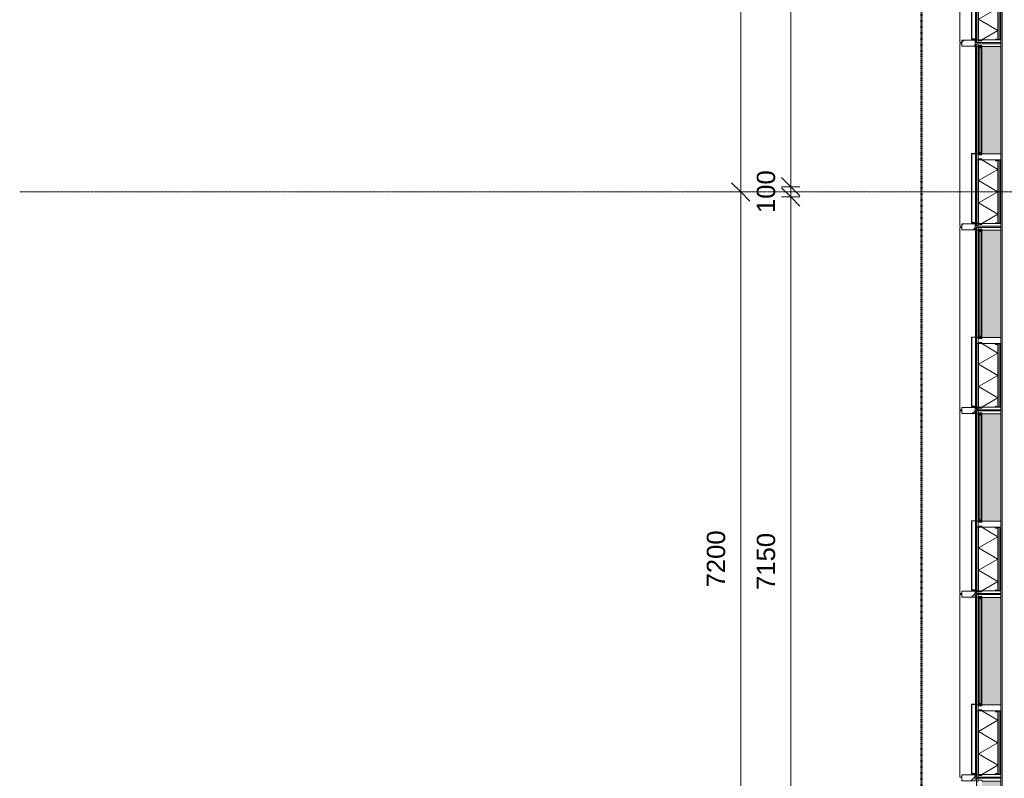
# Model space of a CAD drawing. Header units: millimetres. Extents: x -281 to 121694, y -16481 to 65128.
# Tile 39 of 256: x -281 to 9375, y 23452 to 30888. Entities that reach past the tile are written whole.
import ezdxf

# ---------------------------------------------------------------- set-up
doc = ezdxf.new("R2010")
doc.units = ezdxf.units.MM
doc.linetypes.add('Grid Line', pattern=[12, 6, -2, 2, -2])
doc.linetypes.add('NLRS_Dash-0_6mm_Space-0_6mm_cpz', pattern=[1.2, 0.6, -0.6])
for name, color, linetype, lineweight in [('A--L$01A__Algemeen', 7, 'Continuous', 5), ('A--L$07A__Stramien', 1, 'Continuous', 5), ('A--L21__Buitenwanden', 3, 'Continuous', 5), ('A--L3__Afbouw', 2, 'Continuous', 5), ('A--L82__LosseGebruikersInvent', 1, 'Continuous', 5), ('A--M$01A__Algemeen', 1, 'Continuous', 5), ('A--M$01A__Algemeen-100', 1, 'Continuous', 5)]:
    doc.layers.add(name, color=color, linetype=linetype, lineweight=lineweight)
doc.styles.add('Arial_2', font='arial.ttf', dxfattribs={"height": 180})
doc.dimstyles.new('1_8mm', dxfattribs={"dimscale": 304.8, "dimtxt": 183.646692, "dimasz": 0.590551, "dimexe": 0.295276, "dimexo": 0.0625, "dimgap": 0.328084, "dimtad": 1, "dimdec": 0, "dimzin": 0, "dimdsep": 46, "dimtxsty": 'Arial_2', "dimblk1": 'OBLIQUE', "dimblk2": 'OBLIQUE', "dimsah": 1, "dimcen": 0.09, "dimdle": 0.295276, "dimazin": 0, "dimtfac": 1, "dimtdec": 4, "dimtix": 1, "dimtmove": 0, "dimatfit": 3, "dimfxl": 0.295276, "dimfxlon": 1, "dimtvp": 1, "dimtolj": 1, "dimtzin": 0, "dimarcsym": 2})
pattern_1 = [(315, (-22557.5, 9103), (449.013, 449.013), []), (315, (-22557.5, 8944.25), (898.026, 0), []), (315, (-22557.5, 9261.75), (898.026, 0), [])]
pattern_2 = [(315, (-24357.5, 9103), (449.013, 449.013), []), (315, (-24357.5, 8944.25), (898.026, 0), []), (315, (-24357.5, 9261.75), (898.026, 0), [])]
pattern_3 = [(315, (-26157.5, 9103), (449.013, 449.013), []), (315, (-26157.5, 8944.25), (898.026, 0), []), (315, (-26157.5, 9261.75), (898.026, 0), [])]
pattern_4 = [(315, (-27957.5, 9103), (449.013, 449.013), []), (315, (-27957.5, 8944.25), (898.026, 0), []), (315, (-27957.5, 9261.75), (898.026, 0), [])]
pattern_5 = [(315, (-29757.5, 9103), (449.013, 449.013), []), (315, (-29757.5, 8944.25), (898.026, 0), []), (315, (-29757.5, 9261.75), (898.026, 0), [])]
pattern_6 = [(315, (-31557.5, 9103), (449.013, 449.013), []), (315, (-31557.5, 8944.25), (898.026, 0), []), (315, (-31557.5, 9261.75), (898.026, 0), [])]

# ---------------------------------------------------------------- blocks, each defined once
blk = doc.blocks.new('NLRS_21_GM_LB_element gevel_gen_cpz - NLRS_21_13_08_elementgevel element_gen_cpz-V173-L_80_ 14')
at = {"layer": 'A--L$01A__Algemeen'}
h = blk.add_hatch(dxfattribs=at)
h.set_pattern_fill('FP_156', color=256, style=0, pattern_type=2)
h.set_pattern_definition(pattern_1)
h.paths.add_polyline_path([(-895, -17), (-867.5, -17), (-867.5, 0), (-895, 0)])
h.paths.add_polyline_path([(-245, 0), (-245, -17), (-185, -17), (-185, 0), (-190, 0)])
h.paths.add_polyline_path([(867.5, 0), (867.5, -17), (895, -17), (895, 0), (872.5, 0)])
for points in [[(-877.5, -52), (-867.5, -51.5), (-867.5, -20), (-245, -20), (-245, -52), (-235, -52), (-235, -17), (-877.5, -17), (-877.5, -20)], [(-185, -237), (867.5, -237), (867.5, -52), (-185, -52)]]:
    blk.add_hatch(color=256, dxfattribs=at).paths.add_polyline_path(points)
h = blk.add_hatch(color=256, dxfattribs=at)
h.paths.add_polyline_path([(-867.5, 0), (-867.5, -17), (-245, -17), (-245, 0), (-860, 0)])
h.paths.add_polyline_path([(-185, 0), (-185, -17), (867.5, -17), (867.5, 0), (-183, 0)])
h = blk.add_hatch(dxfattribs=at)
h.set_pattern_fill('FP_155', color=256, style=0, pattern_type=2)
h.set_pattern_definition([(315, (-22557.5, 9103), (42.4264, 42.4264), []), (45, (-22557.5, 9103), (-42.4264, 42.4264), [])])
h.paths.add_polyline_path([(-867.5, -185.7), (-866.8, -203.3), (-858.1, -188.2), (-866.8, -185.7)])
h = blk.add_hatch(dxfattribs=at)
h.set_pattern_fill('FP_156', color=256, style=0, pattern_type=2)
h.set_pattern_definition(pattern_1)
h.paths.add_polyline_path([(-867.5, -205.8), (-867.5, -232), (-865.5, -232), (-865.5, -205.8)])
h.paths.add_polyline_path([(-866.8, -203.3), (-865.1, -204.3), (-856.3, -189.2), (-858.1, -188.2)])
h.paths.add_polyline_path([(-862.5, -237), (-250, -237), (-250, -235), (-862.5, -235)])
h.paths.add_polyline_path([(-256.2, -189.2), (-247.4, -204.3), (-245.7, -203.3), (-254.4, -188.2)])
h.paths.add_polyline_path([(-247, -232), (-245, -232), (-245, -205.8), (-247, -205.8)])
for p, q in [((-867.5, 0), (-895, 0)), ((-895, 0), (-895, -17)), ((-867.5, -17), (-867.5, 0)), ((-867.5, 0), (-860, 0)), ((-857, 0), (-245, 0)), ((-185, 0), (-245, 0)), ((-245, 0), (-245, -17)), ((-185, -17), (-185, 0)), ((-185, 0), (-183, 0)), ((-180, 0), (867.5, 0)), ((895, 0), (867.5, 0)), ((867.5, 0), (867.5, -17)), ((895, -17), (895, 0)), ((-877.5, -17), (-895, -17)), ((-895, -17), (-895, -237)), ((-895, -17), (-867.5, -17)), ((-877.5, -52), (-877.5, -17)), ((-867.5, -52), (-877.5, -52)), ((-245, -17), (-867.5, -17)), ((-245, -20), (-867.5, -20)), ((-867.5, -20), (-867.5, -185.7)), ((-245, -20), (-867.5, -20)), ((-867.5, -20), (-867.5, -185.7)), ((-775.6, -210), (-867.5, -50.9)), ((-775.6, -210), (-665.9, -20)), ((-556.2, -210), (-665.9, -20)), ((-556.2, -210), (-446.6, -20)), ((-336.9, -210), (-446.6, -20)), ((-336.9, -210), (-245, -50.9)), ((-245, -17), (-190, -17)), ((-245, -185.7), (-245, -20)), ((-245, -185.7), (-245, -20)), ((-235, -52), (-245, -52)), ((-195, -17), (-235, -17)), ((-235, -17), (-235, -52)), ((-195, -52), (-195, -17)), ((-190, -52), (-195, -52)), ((-185, -237), (-185, -52)), ((867.5, -52), (867.5, -237)), ((872.5, -17), (895, -17)), ((877.5, -52), (872.5, -52)), ((895, -17), (877.5, -17)), ((877.5, -17), (877.5, -52)), ((895, -237), (895, -17)), ((-867.5, -185.7), (-867.5, -204.5)), ((-858.1, -188.2), (-866.8, -203.3)), ((-865.1, -204.3), (-856.3, -189.2)), ((-856.3, -189.2), (-858.1, -188.2)), ((-254.4, -188.2), (-256.2, -189.2)), ((-256.2, -189.2), (-247.4, -204.3)), ((-245.7, -203.3), (-254.4, -188.2)), ((-245, -204.5), (-245, -185.7)), ((-895, -237), (-867.5, -237)), ((-867.5, -204.5), (-867.5, -205.8)), ((-867.5, -204.5), (-867.5, -205.8)), ((-867.5, -205.8), (-867.5, -232)), ((-867.5, -232), (-867.5, -237)), ((-867.5, -237), (-862.5, -237)), ((-865.5, -232), (-865.5, -205.8)), ((-865.5, -210), (-247, -210)), ((-865.5, -210), (-247, -210)), ((-865.5, -222.5), (-247, -222.5)), ((-250, -235), (-862.5, -235)), ((-862.5, -237), (-250, -237)), ((-250, -237), (-245, -237)), ((-247, -205.8), (-247, -232)), ((-245, -205.8), (-245, -204.5)), ((-245, -205.8), (-245, -204.5)), ((-245, -232), (-245, -205.8)), ((-245, -237), (-245, -232)), ((-245, -237), (-185, -237)), ((867.5, -237), (-185, -237)), ((867.5, -237), (895, -237))]:
    blk.add_line(p, q, dxfattribs=at)
for centre, radius, start, end in [((-867.5, -204.5), 18.8, 60, 90), ((-245, -204.5), 18.8, 90, 120), ((-862.5, -205.8), 5, 150, 180), ((-862.5, -232), 5, 180, 270), ((-862.5, -205.8), 3, 150, 180), ((-862.5, -232), 3, 180, 270), ((-862.5, -232), 3, 180, 270), ((-250, -232), 3, 270, 360), ((-250, -232), 3, 270, 0), ((-250, -232), 5, 270, 0), ((-250, -205.8), 3, 0, 30), ((-250, -205.8), 5, 360, 30)]:
    blk.add_arc(centre, radius, start, end, dxfattribs=at)
blk = doc.blocks.new('NLRS_21_GM_LB_element gevel_gen_cpz - NLRS_21_13_08_elementgevel element_gen_cpz-V175-L_80_ 14')
at = {"layer": 'A--L$01A__Algemeen'}
h = blk.add_hatch(dxfattribs=at)
h.set_pattern_fill('FP_158', color=256, style=0, pattern_type=2)
h.set_pattern_definition(pattern_2)
h.paths.add_polyline_path([(-895, -17), (-867.5, -17), (-867.5, 0), (-895, 0)])
h.paths.add_polyline_path([(-245, -17), (-185, -17), (-185, 0), (-245, 0)])
h.paths.add_polyline_path([(867.5, 0), (867.5, -17), (895, -17), (895, 0), (872.5, 0)])
for points in [[(-877.5, -52), (-867.5, -51.5), (-867.5, -20), (-245, -20), (-245, -52), (-235, -52), (-235, -17), (-877.5, -17), (-877.5, -20)], [(-185, -237), (867.5, -237), (867.5, -52), (-185, -52)]]:
    blk.add_hatch(color=256, dxfattribs=at).paths.add_polyline_path(points)
h = blk.add_hatch(color=256, dxfattribs=at)
h.paths.add_polyline_path([(-867.5, -17), (-245, -17), (-245, 0), (-867.5, 0)])
h.paths.add_polyline_path([(-185, -17), (867.5, -17), (867.5, 0), (-185, 0)])
h = blk.add_hatch(dxfattribs=at)
h.set_pattern_fill('FP_158', color=256, style=0, pattern_type=2)
h.set_pattern_definition(pattern_2)
h.paths.add_polyline_path([(-867.5, -205.8), (-867.5, -232), (-865.5, -232), (-865.5, -205.8)])
h.paths.add_polyline_path([(-866.8, -203.3), (-865.1, -204.3), (-856.3, -189.2), (-858.1, -188.2), (-863.9, -198.2)])
h.paths.add_polyline_path([(-862.5, -235), (-862.5, -237), (-250, -237), (-250, -235), (-651.7, -235)])
h.paths.add_polyline_path([(-256.2, -189.2), (-247.4, -204.3), (-245.7, -203.3), (-254.4, -188.2)])
h.paths.add_polyline_path([(-247, -232), (-245, -232), (-245, -205.8), (-247, -205.8)])
for p, q in [((-867.5, 0), (-895, 0)), ((-895, 0), (-895, -17)), ((-867.5, -17), (-867.5, 0)), ((-867.5, 0), (-860, 0)), ((-857, 0), (-245, 0)), ((-185, 0), (-245, 0)), ((-245, 0), (-245, -17)), ((-185, -17), (-185, 0)), ((-185, 0), (-183, 0)), ((-180, 0), (867.5, 0)), ((895, 0), (867.5, 0)), ((867.5, 0), (867.5, -17)), ((895, -17), (895, 0)), ((-877.5, -17), (-895, -17)), ((-895, -17), (-895, -237)), ((-895, -17), (-867.5, -17)), ((-877.5, -52), (-877.5, -17)), ((-867.5, -52), (-877.5, -52)), ((-245, -17), (-867.5, -17)), ((-245, -20), (-867.5, -20)), ((-867.5, -20), (-867.5, -185.7)), ((-245, -20), (-867.5, -20)), ((-867.5, -20), (-867.5, -185.7)), ((-775.6, -210), (-867.5, -50.9)), ((-775.6, -210), (-665.9, -20)), ((-556.2, -210), (-665.9, -20)), ((-556.2, -210), (-446.6, -20)), ((-336.9, -210), (-446.6, -20)), ((-336.9, -210), (-245, -50.9)), ((-245, -17), (-190, -17)), ((-245, -185.7), (-245, -20)), ((-245, -185.7), (-245, -20)), ((-235, -52), (-245, -52)), ((-195, -17), (-235, -17)), ((-235, -17), (-235, -52)), ((-195, -52), (-195, -17)), ((-190, -52), (-195, -52)), ((-185, -237), (-185, -52)), ((867.5, -52), (867.5, -237)), ((872.5, -17), (895, -17)), ((877.5, -52), (872.5, -52)), ((895, -17), (877.5, -17)), ((877.5, -17), (877.5, -52)), ((895, -237), (895, -17)), ((-867.5, -185.7), (-867.5, -204.5)), ((-858.1, -188.2), (-866.8, -203.3)), ((-865.1, -204.3), (-856.3, -189.2)), ((-856.3, -189.2), (-858.1, -188.2)), ((-254.4, -188.2), (-256.2, -189.2)), ((-256.2, -189.2), (-247.4, -204.3)), ((-245.7, -203.3), (-254.4, -188.2)), ((-245, -204.5), (-245, -185.7)), ((-895, -237), (-867.5, -237)), ((-867.5, -204.5), (-867.5, -205.8)), ((-867.5, -204.5), (-867.5, -205.8)), ((-867.5, -205.8), (-867.5, -232)), ((-867.5, -232), (-867.5, -237)), ((-867.5, -237), (-862.5, -237)), ((-865.5, -232), (-865.5, -205.8)), ((-865.5, -210), (-247, -210)), ((-865.5, -210), (-247, -210)), ((-865.5, -222.5), (-247, -222.5)), ((-250, -235), (-862.5, -235)), ((-862.5, -237), (-250, -237)), ((-250, -237), (-245, -237)), ((-247, -205.8), (-247, -232)), ((-245, -205.8), (-245, -204.5)), ((-245, -205.8), (-245, -204.5)), ((-245, -232), (-245, -205.8)), ((-245, -237), (-245, -232)), ((-245, -237), (-185, -237)), ((867.5, -237), (-185, -237)), ((867.5, -237), (895, -237))]:
    blk.add_line(p, q, dxfattribs=at)
for centre, radius, start, end in [((-867.5, -204.5), 18.8, 60, 90), ((-245, -204.5), 18.8, 90, 120), ((-862.5, -205.8), 5, 150, 180), ((-862.5, -232), 5, 180, 270), ((-862.5, -205.8), 3, 150, 180), ((-862.5, -232), 3, 180, 270), ((-862.5, -232), 3, 180, 270), ((-250, -232), 3, 270, 360), ((-250, -232), 3, 270, 0), ((-250, -232), 5, 270, 0), ((-250, -205.8), 3, 0, 30), ((-250, -205.8), 5, 360, 30)]:
    blk.add_arc(centre, radius, start, end, dxfattribs=at)
blk = doc.blocks.new('NLRS_41_GM_LB_vin gevel_gen_cpz - 41_12_XX_vin gevel-V176-L_80_ 14')
at = {"layer": 'A--L$01A__Algemeen'}
h = blk.add_hatch(dxfattribs=at)
h.set_pattern_fill('FP_159', color=256, style=0, pattern_type=2)
h.set_pattern_definition([(315, (-23457.5, 9103), (449.013, 449.013), []), (315, (-23457.5, 8944.25), (898.026, 0), []), (315, (-23457.5, 9261.75), (898.026, 0), [])])
h.paths.add_polyline_path([(-30, 145), (-30, 15), (30, 15), (30, 145)])
for p, q in [((30, 145), (-30, 145)), ((-30, 145), (-30, 15)), ((30, 15), (30, 145)), ((-30, 15), (30, 15))]:
    blk.add_line(p, q, dxfattribs=at)
blk = doc.blocks.new('NLRS_41_GM_LB_zetwerk gevel_gen_cpz - NLRS_41_12_05_GM_zetwerk gevel_gen_cpz-61903992-L_80_ 14')
at = {"layer": 'A--L$01A__Algemeen'}
for p, q in [((375, 50), (-305, 50)), ((-305, 50), (-305, 0)), ((-305, 0), (-302, 0)), ((-302, 0), (-302, 47)), ((-302, 47), (372, 47)), ((372, 47), (372, 0)), ((372, 0), (375, 0)), ((375, 0), (375, 50))]:
    blk.add_line(p, q, dxfattribs=at)
blk = doc.blocks.new('NLRS_21_GM_LB_element gevel_gen_cpz - NLRS_21_13_08_elementgevel element_gen_cpz-V177-L_80_ 14')
at = {"layer": 'A--L$01A__Algemeen'}
h = blk.add_hatch(dxfattribs=at)
h.set_pattern_fill('FP_161', color=256, style=0, pattern_type=2)
h.set_pattern_definition(pattern_3)
h.paths.add_polyline_path([(-895, -17), (-867.5, -17), (-867.5, 0), (-895, 0)])
h.paths.add_polyline_path([(-245, 0), (-245, -17), (-185, -17), (-185, 0), (-190, 0)])
h.paths.add_polyline_path([(867.5, 0), (867.5, -17), (895, -17), (895, 0), (872.5, 0)])
for points in [[(-877.5, -52), (-867.5, -51.5), (-867.5, -20), (-245, -20), (-245, -52), (-235, -52), (-235, -17), (-877.5, -17), (-877.5, -20)], [(-185, -237), (867.5, -237), (867.5, -52), (-185, -52)]]:
    blk.add_hatch(color=256, dxfattribs=at).paths.add_polyline_path(points)
h = blk.add_hatch(color=256, dxfattribs=at)
h.paths.add_polyline_path([(-867.5, 0), (-867.5, -17), (-245, -17), (-245, 0), (-860, 0)])
h.paths.add_polyline_path([(-185, 0), (-185, -17), (867.5, -17), (867.5, 0), (-183, 0)])
h = blk.add_hatch(dxfattribs=at)
h.set_pattern_fill('FP_161', color=256, style=0, pattern_type=2)
h.set_pattern_definition(pattern_3)
h.paths.add_polyline_path([(-867.5, -232), (-865.5, -232), (-865.5, -205.8), (-867.5, -205.8)])
h.paths.add_polyline_path([(-866.8, -203.3), (-865.1, -204.3), (-856.3, -189.2), (-858.1, -188.2)])
h.paths.add_polyline_path([(-862.5, -237), (-250, -237), (-250, -235), (-862.5, -235)])
h.paths.add_polyline_path([(-256.2, -189.2), (-247.4, -204.3), (-245.7, -203.3), (-254.4, -188.2)])
h.paths.add_polyline_path([(-247, -205.8), (-247, -232), (-245, -232), (-245, -205.8)])
h = blk.add_hatch(dxfattribs=at)
h.set_pattern_fill('FP_160', color=256, style=0, pattern_type=2)
h.set_pattern_definition([(315, (-26157.5, 9103), (42.42641, 42.42641), []), (45, (-26157.5, 9103), (-42.42641, 42.42641), [])])
h.paths.add_polyline_path([(-254.4, -188.2), (-245, -204.3), (-245, -185.7), (-249.9, -186.3)])
for p, q in [((-867.5, 0), (-895, 0)), ((-895, 0), (-895, -17)), ((-867.5, -17), (-867.5, 0)), ((-867.5, 0), (-860, 0)), ((-857, 0), (-245, 0)), ((-185, 0), (-245, 0)), ((-245, 0), (-245, -17)), ((-185, -17), (-185, 0)), ((-185, 0), (-183, 0)), ((-180, 0), (867.5, 0)), ((895, 0), (867.5, 0)), ((867.5, 0), (867.5, -17)), ((895, -17), (895, 0)), ((-877.5, -17), (-895, -17)), ((-895, -17), (-895, -237)), ((-895, -17), (-867.5, -17)), ((-877.5, -52), (-877.5, -17)), ((-867.5, -52), (-877.5, -52)), ((-245, -17), (-867.5, -17)), ((-245, -20), (-867.5, -20)), ((-867.5, -20), (-867.5, -185.7)), ((-245, -20), (-867.5, -20)), ((-867.5, -20), (-867.5, -185.7)), ((-775.6, -210), (-867.5, -50.9)), ((-775.6, -210), (-665.9, -20)), ((-556.2, -210), (-665.9, -20)), ((-556.2, -210), (-446.6, -20)), ((-336.9, -210), (-446.6, -20)), ((-336.9, -210), (-245, -50.9)), ((-245, -17), (-190, -17)), ((-245, -185.7), (-245, -20)), ((-245, -185.7), (-245, -20)), ((-235, -52), (-245, -52)), ((-195, -17), (-235, -17)), ((-235, -17), (-235, -52)), ((-195, -52), (-195, -17)), ((-190, -52), (-195, -52)), ((-185, -237), (-185, -52)), ((867.5, -52), (867.5, -237)), ((872.5, -17), (895, -17)), ((877.5, -52), (872.5, -52)), ((895, -17), (877.5, -17)), ((877.5, -17), (877.5, -52)), ((895, -237), (895, -17)), ((-867.5, -185.7), (-867.5, -204.5)), ((-858.1, -188.2), (-866.8, -203.3)), ((-865.1, -204.3), (-856.3, -189.2)), ((-856.3, -189.2), (-858.1, -188.2)), ((-254.4, -188.2), (-256.2, -189.2)), ((-256.2, -189.2), (-247.4, -204.3)), ((-245.7, -203.3), (-254.4, -188.2)), ((-245, -204.5), (-245, -185.7)), ((-895, -237), (-867.5, -237)), ((-867.5, -204.5), (-867.5, -205.8)), ((-867.5, -204.5), (-867.5, -205.8)), ((-867.5, -205.8), (-867.5, -232)), ((-867.5, -232), (-867.5, -237)), ((-867.5, -237), (-862.5, -237)), ((-865.5, -232), (-865.5, -205.8)), ((-865.5, -210), (-247, -210)), ((-865.5, -210), (-247, -210)), ((-865.5, -222.5), (-247, -222.5)), ((-250, -235), (-862.5, -235)), ((-862.5, -237), (-250, -237)), ((-250, -237), (-245, -237)), ((-247, -205.8), (-247, -232)), ((-245, -205.8), (-245, -204.5)), ((-245, -205.8), (-245, -204.5)), ((-245, -232), (-245, -205.8)), ((-245, -237), (-245, -232)), ((-245, -237), (-185, -237)), ((867.5, -237), (-185, -237)), ((867.5, -237), (895, -237))]:
    blk.add_line(p, q, dxfattribs=at)
for centre, radius, start, end in [((-867.5, -204.5), 18.8, 60, 90), ((-245, -204.5), 18.8, 90, 120), ((-862.5, -205.8), 5, 150, 180), ((-862.5, -232), 5, 180, 270), ((-862.5, -205.8), 3, 150, 180), ((-862.5, -232), 3, 180, 270), ((-862.5, -232), 3, 180, 270), ((-250, -232), 3, 270, 360), ((-250, -232), 3, 270, 0), ((-250, -232), 5, 270, 0), ((-250, -205.8), 3, 0, 30), ((-250, -205.8), 5, 360, 30)]:
    blk.add_arc(centre, radius, start, end, dxfattribs=at)
blk = doc.blocks.new('NLRS_41_GM_LB_vin gevel_gen_cpz - 41_12_XX_vin gevel-V178-L_80_ 14')
at = {"layer": 'A--L$01A__Algemeen'}
h = blk.add_hatch(dxfattribs=at)
h.set_pattern_fill('FP_162', color=256, style=0, pattern_type=2)
h.set_pattern_definition([(315, (-25257.5, 9103), (449.013, 449.013), []), (315, (-25257.5, 8944.25), (898.026, 0), []), (315, (-25257.5, 9261.75), (898.026, 0), [])])
h.paths.add_polyline_path([(-30, 145), (-30, 15), (30, 15), (30, 145)])
for p, q in [((30, 145), (-30, 145)), ((-30, 145), (-30, 15)), ((30, 15), (30, 145)), ((-30, 15), (30, 15))]:
    blk.add_line(p, q, dxfattribs=at)
blk = doc.blocks.new('NLRS_21_GM_LB_element gevel_gen_cpz - NLRS_21_13_08_elementgevel element_gen_cpz-V179-L_80_ 14')
at = {"layer": 'A--L$01A__Algemeen'}
h = blk.add_hatch(dxfattribs=at)
h.set_pattern_fill('FP_164', color=256, style=0, pattern_type=2)
h.set_pattern_definition(pattern_4)
h.paths.add_polyline_path([(-895, -17), (-867.5, -17), (-867.5, 0), (-895, 0)])
h.paths.add_polyline_path([(-245, -17), (-185, -17), (-185, 0), (-245, 0)])
h.paths.add_polyline_path([(867.5, 0), (867.5, -17), (895, -17), (895, 0), (872.5, 0)])
for points in [[(-877.5, -52), (-867.5, -51.5), (-867.5, -20), (-245, -20), (-245, -52), (-235, -52), (-235, -17), (-877.5, -17), (-877.5, -20)], [(-185, -237), (867.5, -237), (867.5, -52), (-185, -52)]]:
    blk.add_hatch(color=256, dxfattribs=at).paths.add_polyline_path(points)
h = blk.add_hatch(color=256, dxfattribs=at)
h.paths.add_polyline_path([(-867.5, 0), (-867.5, -17), (-245, -17), (-245, 0), (-860, 0)])
h.paths.add_polyline_path([(-185, -17), (867.5, -17), (867.5, 0), (-185, 0)])
h = blk.add_hatch(dxfattribs=at)
h.set_pattern_fill('FP_164', color=256, style=0, pattern_type=2)
h.set_pattern_definition(pattern_4)
h.paths.add_polyline_path([(-867.5, -205.8), (-867.5, -232), (-865.5, -232), (-865.5, -205.8)])
h.paths.add_polyline_path([(-866.8, -203.3), (-865.1, -204.3), (-856.3, -189.2), (-858.1, -188.2)])
h.paths.add_polyline_path([(-862.5, -237), (-250, -237), (-250, -235), (-862.5, -235)])
h.paths.add_polyline_path([(-256.2, -189.2), (-247.4, -204.3), (-245.7, -203.3), (-254.4, -188.2)])
h.paths.add_polyline_path([(-247, -232), (-245, -232), (-245, -205.8), (-247, -205.8)])
h = blk.add_hatch(dxfattribs=at)
h.set_pattern_fill('FP_163', color=256, style=0, pattern_type=2)
h.set_pattern_definition([(315, (-27957.5, 9103), (42.42641, 42.42641), []), (45, (-27957.5, 9103), (-42.42641, 42.42641), [])])
h.paths.add_polyline_path([(-254.4, -188.2), (-245, -204.3), (-245, -185.7), (-249.9, -186.3)])
for p, q in [((-867.5, 0), (-895, 0)), ((-895, 0), (-895, -17)), ((-867.5, -17), (-867.5, 0)), ((-867.5, 0), (-860, 0)), ((-857, 0), (-245, 0)), ((-185, 0), (-245, 0)), ((-245, 0), (-245, -17)), ((-185, -17), (-185, 0)), ((-185, 0), (-183, 0)), ((-180, 0), (867.5, 0)), ((895, 0), (867.5, 0)), ((867.5, 0), (867.5, -17)), ((895, -17), (895, 0)), ((-877.5, -17), (-895, -17)), ((-895, -17), (-895, -237)), ((-895, -17), (-867.5, -17)), ((-877.5, -52), (-877.5, -17)), ((-867.5, -52), (-877.5, -52)), ((-245, -17), (-867.5, -17)), ((-245, -20), (-867.5, -20)), ((-867.5, -20), (-867.5, -185.7)), ((-245, -20), (-867.5, -20)), ((-867.5, -20), (-867.5, -185.7)), ((-775.6, -210), (-867.5, -50.9)), ((-775.6, -210), (-665.9, -20)), ((-556.2, -210), (-665.9, -20)), ((-556.2, -210), (-446.6, -20)), ((-336.9, -210), (-446.6, -20)), ((-336.9, -210), (-245, -50.9)), ((-245, -17), (-190, -17)), ((-245, -185.7), (-245, -20)), ((-245, -185.7), (-245, -20)), ((-235, -52), (-245, -52)), ((-195, -17), (-235, -17)), ((-235, -17), (-235, -52)), ((-195, -52), (-195, -17)), ((-190, -52), (-195, -52)), ((-185, -237), (-185, -52)), ((867.5, -52), (867.5, -237)), ((872.5, -17), (895, -17)), ((877.5, -52), (872.5, -52)), ((895, -17), (877.5, -17)), ((877.5, -17), (877.5, -52)), ((895, -237), (895, -17)), ((-867.5, -185.7), (-867.5, -204.5)), ((-858.1, -188.2), (-866.8, -203.3)), ((-865.1, -204.3), (-856.3, -189.2)), ((-856.3, -189.2), (-858.1, -188.2)), ((-254.4, -188.2), (-256.2, -189.2)), ((-256.2, -189.2), (-247.4, -204.3)), ((-245.7, -203.3), (-254.4, -188.2)), ((-245, -204.5), (-245, -185.7)), ((-895, -237), (-867.5, -237)), ((-867.5, -204.5), (-867.5, -205.8)), ((-867.5, -204.5), (-867.5, -205.8)), ((-867.5, -205.8), (-867.5, -232)), ((-867.5, -232), (-867.5, -237)), ((-867.5, -237), (-862.5, -237)), ((-865.5, -232), (-865.5, -205.8)), ((-865.5, -210), (-247, -210)), ((-865.5, -210), (-247, -210)), ((-865.5, -222.5), (-247, -222.5)), ((-250, -235), (-862.5, -235)), ((-862.5, -237), (-250, -237)), ((-250, -237), (-245, -237)), ((-247, -205.8), (-247, -232)), ((-245, -205.8), (-245, -204.5)), ((-245, -205.8), (-245, -204.5)), ((-245, -232), (-245, -205.8)), ((-245, -237), (-245, -232)), ((-245, -237), (-185, -237)), ((867.5, -237), (-185, -237)), ((867.5, -237), (895, -237))]:
    blk.add_line(p, q, dxfattribs=at)
for centre, radius, start, end in [((-867.5, -204.5), 18.8, 60, 90), ((-245, -204.5), 18.8, 90, 120), ((-862.5, -205.8), 5, 150, 180), ((-862.5, -232), 5, 180, 270), ((-862.5, -205.8), 3, 150, 180), ((-862.5, -232), 3, 180, 270), ((-862.5, -232), 3, 180, 270), ((-250, -232), 3, 270, 360), ((-250, -232), 3, 270, 0), ((-250, -232), 5, 270, 0), ((-250, -205.8), 3, 0, 30), ((-250, -205.8), 5, 360, 30)]:
    blk.add_arc(centre, radius, start, end, dxfattribs=at)
blk = doc.blocks.new('NLRS_41_GM_LB_vin gevel_gen_cpz - 41_12_XX_vin gevel-V180-L_80_ 14')
at = {"layer": 'A--L$01A__Algemeen'}
h = blk.add_hatch(dxfattribs=at)
h.set_pattern_fill('FP_165', color=256, style=0, pattern_type=2)
h.set_pattern_definition([(315, (-27057.5, 9103), (449.013, 449.013), []), (315, (-27057.5, 8944.25), (898.026, 0), []), (315, (-27057.5, 9261.75), (898.026, 0), [])])
h.paths.add_polyline_path([(-30, 145), (-30, 15), (30, 15), (30, 145)])
for p, q in [((30, 145), (-30, 145)), ((-30, 145), (-30, 15)), ((30, 15), (30, 145)), ((-30, 15), (30, 15))]:
    blk.add_line(p, q, dxfattribs=at)
blk = doc.blocks.new('NLRS_21_GM_LB_element gevel_gen_cpz - NLRS_21_13_08_elementgevel element_gen_cpz-V181-L_80_ 14')
at = {"layer": 'A--L$01A__Algemeen'}
h = blk.add_hatch(dxfattribs=at)
h.set_pattern_fill('FP_167', color=256, style=0, pattern_type=2)
h.set_pattern_definition(pattern_5)
h.paths.add_polyline_path([(-895, -17), (-867.5, -17), (-867.5, 0), (-895, 0)])
h.paths.add_polyline_path([(-245, 0), (-245, -17), (-185, -17), (-185, 0), (-190, 0)])
h.paths.add_polyline_path([(867.5, 0), (867.5, -17), (895, -17), (895, 0), (872.5, 0)])
for points in [[(-877.5, -52), (-867.5, -51.5), (-867.5, -20), (-245, -20), (-245, -52), (-235, -52), (-235, -17), (-877.5, -17), (-877.5, -20)], [(-185, -237), (867.5, -237), (867.5, -52), (-185, -52)]]:
    blk.add_hatch(color=256, dxfattribs=at).paths.add_polyline_path(points)
h = blk.add_hatch(color=256, dxfattribs=at)
h.paths.add_polyline_path([(-867.5, 0), (-867.5, -17), (-245, -17), (-245, 0), (-860, 0)])
h.paths.add_polyline_path([(-185, 0), (-185, -17), (867.5, -17), (867.5, 0), (-183, 0)])
h = blk.add_hatch(dxfattribs=at)
h.set_pattern_fill('FP_166', color=256, style=0, pattern_type=2)
h.set_pattern_definition([(315, (-29757.5, 9103), (42.42641, 42.42641), []), (45, (-29757.5, 9103), (-42.42641, 42.42641), [])])
h.paths.add_polyline_path([(-867.5, -185.7), (-866.8, -203.3), (-858.1, -188.2), (-866.8, -185.7)])
h = blk.add_hatch(dxfattribs=at)
h.set_pattern_fill('FP_167', color=256, style=0, pattern_type=2)
h.set_pattern_definition(pattern_5)
h.paths.add_polyline_path([(-867.5, -232), (-865.5, -232), (-865.5, -205.8), (-867.5, -205.8)])
h.paths.add_polyline_path([(-866.8, -203.3), (-865.1, -204.3), (-856.3, -189.2), (-858.1, -188.2)])
h.paths.add_polyline_path([(-862.5, -237), (-250, -237), (-250, -235), (-862.5, -235)])
h.paths.add_polyline_path([(-256.2, -189.2), (-247.4, -204.3), (-245.7, -203.3), (-254.4, -188.2)])
h.paths.add_polyline_path([(-247, -232), (-245, -232), (-245, -205.8), (-247, -205.8)])
for p, q in [((-867.5, 0), (-895, 0)), ((-895, 0), (-895, -17)), ((-867.5, -17), (-867.5, 0)), ((-867.5, 0), (-860, 0)), ((-857, 0), (-245, 0)), ((-185, 0), (-245, 0)), ((-245, 0), (-245, -17)), ((-185, -17), (-185, 0)), ((-185, 0), (-183, 0)), ((-180, 0), (867.5, 0)), ((895, 0), (867.5, 0)), ((867.5, 0), (867.5, -17)), ((895, -17), (895, 0)), ((-877.5, -17), (-895, -17)), ((-895, -17), (-895, -237)), ((-895, -17), (-867.5, -17)), ((-877.5, -52), (-877.5, -17)), ((-867.5, -52), (-877.5, -52)), ((-245, -17), (-867.5, -17)), ((-245, -20), (-867.5, -20)), ((-867.5, -20), (-867.5, -185.7)), ((-245, -20), (-867.5, -20)), ((-867.5, -20), (-867.5, -185.7)), ((-775.6, -210), (-867.5, -50.9)), ((-775.6, -210), (-665.9, -20)), ((-556.2, -210), (-665.9, -20)), ((-556.2, -210), (-446.6, -20)), ((-336.9, -210), (-446.6, -20)), ((-336.9, -210), (-245, -50.9)), ((-245, -17), (-190, -17)), ((-245, -185.7), (-245, -20)), ((-245, -185.7), (-245, -20)), ((-235, -52), (-245, -52)), ((-195, -17), (-235, -17)), ((-235, -17), (-235, -52)), ((-195, -52), (-195, -17)), ((-190, -52), (-195, -52)), ((-185, -237), (-185, -52)), ((867.5, -52), (867.5, -237)), ((872.5, -17), (895, -17)), ((877.5, -52), (872.5, -52)), ((895, -17), (877.5, -17)), ((877.5, -17), (877.5, -52)), ((895, -237), (895, -17)), ((-867.5, -185.7), (-867.5, -204.5)), ((-858.1, -188.2), (-866.8, -203.3)), ((-865.1, -204.3), (-856.3, -189.2)), ((-856.3, -189.2), (-858.1, -188.2)), ((-254.4, -188.2), (-256.2, -189.2)), ((-256.2, -189.2), (-247.4, -204.3)), ((-245.7, -203.3), (-254.4, -188.2)), ((-245, -204.5), (-245, -185.7)), ((-895, -237), (-867.5, -237)), ((-867.5, -204.5), (-867.5, -205.8)), ((-867.5, -204.5), (-867.5, -205.8)), ((-867.5, -205.8), (-867.5, -232)), ((-867.5, -232), (-867.5, -237)), ((-867.5, -237), (-862.5, -237)), ((-865.5, -232), (-865.5, -205.8)), ((-865.5, -210), (-247, -210)), ((-865.5, -210), (-247, -210)), ((-865.5, -222.5), (-247, -222.5)), ((-250, -235), (-862.5, -235)), ((-862.5, -237), (-250, -237)), ((-250, -237), (-245, -237)), ((-247, -205.8), (-247, -232)), ((-245, -205.8), (-245, -204.5)), ((-245, -205.8), (-245, -204.5)), ((-245, -232), (-245, -205.8)), ((-245, -237), (-245, -232)), ((-245, -237), (-185, -237)), ((867.5, -237), (-185, -237)), ((867.5, -237), (895, -237))]:
    blk.add_line(p, q, dxfattribs=at)
for centre, radius, start, end in [((-867.5, -204.5), 18.8, 60, 90), ((-245, -204.5), 18.8, 90, 120), ((-862.5, -205.8), 5, 150, 180), ((-862.5, -232), 5, 180, 270), ((-862.5, -205.8), 3, 150, 180), ((-862.5, -232), 3, 180, 270), ((-862.5, -232), 3, 180, 270), ((-250, -232), 3, 270, 360), ((-250, -232), 3, 270, 0), ((-250, -232), 5, 270, 0), ((-250, -205.8), 3, 0, 30), ((-250, -205.8), 5, 360, 30)]:
    blk.add_arc(centre, radius, start, end, dxfattribs=at)
blk = doc.blocks.new('NLRS_41_GM_LB_vin gevel_gen_cpz - 41_12_XX_vin gevel-V182-L_80_ 14')
at = {"layer": 'A--L$01A__Algemeen'}
h = blk.add_hatch(dxfattribs=at)
h.set_pattern_fill('FP_168', color=256, style=0, pattern_type=2)
h.set_pattern_definition([(315, (-28857.5, 9103), (449.013, 449.013), []), (315, (-28857.5, 8944.25), (898.026, 0), []), (315, (-28857.5, 9261.75), (898.026, 0), [])])
h.paths.add_polyline_path([(-30, 145), (-30, 15), (30, 15), (30, 145)])
for p, q in [((30, 145), (-30, 145)), ((-30, 145), (-30, 15)), ((30, 15), (30, 145)), ((-30, 15), (30, 15))]:
    blk.add_line(p, q, dxfattribs=at)
blk = doc.blocks.new('NLRS_21_GM_LB_element gevel_gen_cpz - NLRS_21_13_08_elementgevel element_gen_cpz-V183-L_80_ 14')
at = {"layer": 'A--L$01A__Algemeen'}
h = blk.add_hatch(dxfattribs=at)
h.set_pattern_fill('FP_170', color=256, style=0, pattern_type=2)
h.set_pattern_definition(pattern_6)
h.paths.add_polyline_path([(-895, -17), (-867.5, -17), (-867.5, 0), (-895, 0)])
h.paths.add_polyline_path([(-245, -17), (-185, -17), (-185, 0), (-245, 0)])
h.paths.add_polyline_path([(867.5, 0), (867.5, -17), (895, -17), (895, 0), (872.5, 0)])
for points in [[(-877.5, -52), (-867.5, -51.5), (-867.5, -20), (-245, -20), (-245, -52), (-235, -52), (-235, -17), (-877.5, -17), (-877.5, -20)], [(-185, -237), (867.5, -237), (867.5, -52), (-185, -52)]]:
    blk.add_hatch(color=256, dxfattribs=at).paths.add_polyline_path(points)
h = blk.add_hatch(color=256, dxfattribs=at)
h.paths.add_polyline_path([(-867.5, 0), (-867.5, -17), (-245, -17), (-245, 0), (-860, 0)])
h.paths.add_polyline_path([(-185, -17), (867.5, -17), (867.5, 0), (-185, 0)])
h = blk.add_hatch(dxfattribs=at)
h.set_pattern_fill('FP_169', color=256, style=0, pattern_type=2)
h.set_pattern_definition([(315, (-31557.5, 9103), (42.42641, 42.42641), []), (45, (-31557.5, 9103), (-42.42641, 42.42641), [])])
h.paths.add_polyline_path([(-867.5, -185.7), (-866.8, -203.3), (-858.1, -188.2), (-865.1, -186)])
h = blk.add_hatch(dxfattribs=at)
h.set_pattern_fill('FP_170', color=256, style=0, pattern_type=2)
h.set_pattern_definition(pattern_6)
h.paths.add_polyline_path([(-867.5, -205.8), (-867.5, -232), (-865.5, -232), (-865.5, -205.8)])
h.paths.add_polyline_path([(-866.8, -203.3), (-865.1, -204.3), (-856.3, -189.2), (-858.1, -188.2)])
h.paths.add_polyline_path([(-862.5, -237), (-250, -237), (-250, -235), (-862.5, -235)])
h.paths.add_polyline_path([(-256.2, -189.2), (-247.4, -204.3), (-245.7, -203.3), (-254.4, -188.2)])
h.paths.add_polyline_path([(-247, -232), (-245, -232), (-245, -205.8), (-247, -205.8)])
for p, q in [((-867.5, 0), (-895, 0)), ((-895, 0), (-895, -17)), ((-867.5, -17), (-867.5, 0)), ((-867.5, 0), (-860, 0)), ((-857, 0), (-245, 0)), ((-185, 0), (-245, 0)), ((-245, 0), (-245, -17)), ((-185, -17), (-185, 0)), ((-185, 0), (-183, 0)), ((-180, 0), (867.5, 0)), ((895, 0), (867.5, 0)), ((867.5, 0), (867.5, -17)), ((895, -17), (895, 0)), ((-877.5, -17), (-895, -17)), ((-895, -17), (-895, -237)), ((-895, -17), (-867.5, -17)), ((-877.5, -52), (-877.5, -17)), ((-867.5, -52), (-877.5, -52)), ((-245, -17), (-867.5, -17)), ((-245, -20), (-867.5, -20)), ((-867.5, -20), (-867.5, -185.7)), ((-245, -20), (-867.5, -20)), ((-867.5, -20), (-867.5, -185.7)), ((-775.6, -210), (-867.5, -50.9)), ((-775.6, -210), (-665.9, -20)), ((-556.2, -210), (-665.9, -20)), ((-556.2, -210), (-446.6, -20)), ((-336.9, -210), (-446.6, -20)), ((-336.9, -210), (-245, -50.9)), ((-245, -17), (-190, -17)), ((-245, -185.7), (-245, -20)), ((-245, -185.7), (-245, -20)), ((-235, -52), (-245, -52)), ((-195, -17), (-235, -17)), ((-235, -17), (-235, -52)), ((-195, -52), (-195, -17)), ((-190, -52), (-195, -52)), ((-185, -237), (-185, -52)), ((867.5, -52), (867.5, -237)), ((872.5, -17), (895, -17)), ((877.5, -52), (872.5, -52)), ((895, -17), (877.5, -17)), ((877.5, -17), (877.5, -52)), ((895, -237), (895, -17)), ((-867.5, -185.7), (-867.5, -204.5)), ((-858.1, -188.2), (-866.8, -203.3)), ((-865.1, -204.3), (-856.3, -189.2)), ((-856.3, -189.2), (-858.1, -188.2)), ((-254.4, -188.2), (-256.2, -189.2)), ((-256.2, -189.2), (-247.4, -204.3)), ((-245.7, -203.3), (-254.4, -188.2)), ((-245, -204.5), (-245, -185.7)), ((-895, -237), (-867.5, -237)), ((-867.5, -204.5), (-867.5, -205.8)), ((-867.5, -204.5), (-867.5, -205.8)), ((-867.5, -205.8), (-867.5, -232)), ((-867.5, -232), (-867.5, -237)), ((-867.5, -237), (-862.5, -237)), ((-865.5, -232), (-865.5, -205.8)), ((-865.5, -210), (-247, -210)), ((-865.5, -210), (-247, -210)), ((-865.5, -222.5), (-247, -222.5)), ((-250, -235), (-862.5, -235)), ((-862.5, -237), (-250, -237)), ((-250, -237), (-245, -237)), ((-247, -205.8), (-247, -232)), ((-245, -205.8), (-245, -204.5)), ((-245, -205.8), (-245, -204.5)), ((-245, -232), (-245, -205.8)), ((-245, -237), (-245, -232)), ((-245, -237), (-185, -237)), ((867.5, -237), (-185, -237)), ((867.5, -237), (895, -237))]:
    blk.add_line(p, q, dxfattribs=at)
for centre, radius, start, end in [((-867.5, -204.5), 18.8, 60, 90), ((-245, -204.5), 18.8, 90, 120), ((-862.5, -205.8), 5, 150, 180), ((-862.5, -232), 5, 180, 270), ((-862.5, -205.8), 3, 150, 180), ((-862.5, -232), 3, 180, 270), ((-862.5, -232), 3, 180, 270), ((-250, -232), 3, 270, 360), ((-250, -232), 3, 270, 0), ((-250, -232), 5, 270, 0), ((-250, -205.8), 3, 0, 30), ((-250, -205.8), 5, 360, 30)]:
    blk.add_arc(centre, radius, start, end, dxfattribs=at)
blk = doc.blocks.new('NLRS_41_GM_LB_vin gevel_gen_cpz - 41_12_XX_vin gevel-V184-L_80_ 14')
at = {"layer": 'A--L$01A__Algemeen'}
h = blk.add_hatch(dxfattribs=at)
h.set_pattern_fill('FP_171', color=256, style=0, pattern_type=2)
h.set_pattern_definition([(315, (-30657.5, 9103), (449.013, 449.013), []), (315, (-30657.5, 8944.25), (898.026, 0), []), (315, (-30657.5, 9261.75), (898.026, 0), [])])
h.paths.add_polyline_path([(-30, 145), (-30, 15), (30, 15), (30, 145)])
for p, q in [((30, 145), (-30, 145)), ((-30, 145), (-30, 15)), ((30, 15), (30, 145)), ((-30, 15), (30, 15))]:
    blk.add_line(p, q, dxfattribs=at)
blk = doc.blocks.new('CSWK_double-triple glass panel - CSWK_double-triple glass panel-55889924-L_80_ 14')
at = {"layer": 'A--L$01A__Algemeen'}
for points in [[(-531.25, 100), (-531.25, 92), (531.25, 92), (531.25, 100), (-519.57, 100)], [(-531.25, 73), (-531.25, 65), (531.25, 65), (531.25, 73), (-519.57, 73)]]:
    blk.add_hatch(color=256, dxfattribs=at).paths.add_polyline_path(points)
at = {"layer": 'A--L82__LosseGebruikersInvent'}
blk.add_hatch(color=256, dxfattribs=at).paths.add_polyline_path([(-536.25, 100), (-536.25, 65), (-531.25, 65), (-531.25, 73), (531.25, 73), (531.25, 65), (536.25, 65), (536.25, 100), (531.25, 100), (531.25, 92), (-531.25, 92), (-531.25, 100)])
at = {"layer": 'A--L$01A__Algemeen'}
for p, q in [((531.25, 100), (-531.25, 100)), ((-531.25, 100), (-531.25, 92)), ((531.25, 92), (531.25, 100)), ((-531.25, 92), (531.25, 92)), ((-531.25, 92), (-512.25, 92)), ((-531.25, 73), (-531.25, 92)), ((-531.25, 92), (-512.25, 73)), ((-512.25, 92), (-531.25, 73)), ((531.25, 73), (-531.25, 73)), ((-531.25, 73), (-531.25, 65)), ((-512.25, 73), (-531.25, 73)), ((-531.25, 65), (531.25, 65)), ((-512.25, 92), (-512.25, 73)), ((512.25, 92), (531.25, 92)), ((512.25, 73), (512.25, 92)), ((512.25, 92), (531.25, 73)), ((531.25, 92), (512.25, 73)), ((531.25, 73), (512.25, 73)), ((531.25, 92), (531.25, 73)), ((531.25, 65), (531.25, 73))]:
    blk.add_line(p, q, dxfattribs=at)
blk = doc.blocks.new('Rectangular Mullion - gevelband kader-V286-L_80_ 14')
at = {"layer": 'A--L3__Afbouw'}
for p, q in [((8939.9, 12652.5), (8958, 12652.5)), ((8939.9, 10862.5), (8939.9, 12652.5)), ((9088, 12652.5), (9092.9, 12652.5)), ((9092.9, 12652.5), (9092.9, 11577.5)), ((9092.9, 11574.5), (9092.9, 10900.5)), ((8958, 10862.5), (8939.9, 10862.5)), ((9092.9, 10862.5), (9088, 10862.5)), ((9092.9, 10897.5), (9092.9, 10862.5))]:
    blk.add_line(p, q, dxfattribs=at)
blk = doc.blocks.new('DIMBLOCK5-L_80_ 14')
at = {"layer": 'A--M$01A__Algemeen-100'}
for p, q in [((6791, 29200), (6701, 29290)), ((6791, 29200), (6701, 29200)), ((6791, 22000), (6791, 29200)), ((6791, 29200), (6881, 29110)), ((6791, 29200), (6881, 29200)), ((6791, 22000), (6701, 22090)), ((6791, 22000), (6701, 22000)), ((6791, 22000), (6881, 21910)), ((6791, 22000), (6881, 22000))]:
    blk.add_line(p, q, dxfattribs=at)
at = {"layer": 'A--M$01A__Algemeen-100', "color": 0, "insert": (6457.3, 25323.1), "char_height": 180, "width": 664.518, "attachment_point": 1, "rotation": 90, "line_spacing_factor": 0.941778, "style": 'Arial_2'}
blk.add_mtext('7200', dxfattribs=at)
blk = doc.blocks.new('_Oblique')
at = {"color": 0, "linetype": 'ByBlock', "lineweight": -2}
blk.add_line((-0.5, -0.5), (0.5, 0.5), dxfattribs=at)
blk = doc.blocks.new('DIMBLOCK6-L_80_ 14')
at = {"layer": 'A--M$01A__Algemeen-100'}
for p, q in [((6791, 36400), (6701, 36490)), ((6791, 36400), (6701, 36400)), ((6791, 29200), (6791, 36400)), ((6791, 36400), (6881, 36310)), ((6791, 36400), (6881, 36400)), ((6791, 29200), (6701, 29290)), ((6791, 29200), (6701, 29200)), ((6791, 29200), (6881, 29110)), ((6791, 29200), (6881, 29200))]:
    blk.add_line(p, q, dxfattribs=at)
at = {"layer": 'A--M$01A__Algemeen-100', "color": 0, "insert": (6457.3, 32523.1), "char_height": 180, "width": 664.518, "attachment_point": 1, "rotation": 90, "line_spacing_factor": 0.941778, "style": 'Arial_2'}
blk.add_mtext('7200', dxfattribs=at)
blk = doc.blocks.new('DIMBLOCK29-L_80_ 14')
at = {"layer": 'A--M$01A__Algemeen-100'}
for p, q in [((7281, 29150), (7191, 29240)), ((7281, 29150), (7191, 29150)), ((7281, 22000), (7281, 29150)), ((7281, 29150), (7371, 29060)), ((7281, 29150), (7371, 29150)), ((7281, 22000), (7191, 22090)), ((7281, 22000), (7191, 22000)), ((7281, 22000), (7371, 21910)), ((7281, 22000), (7371, 22000))]:
    blk.add_line(p, q, dxfattribs=at)
at = {"layer": 'A--M$01A__Algemeen-100', "color": 0, "insert": (6947.3, 25298.1), "char_height": 180, "width": 664.518, "attachment_point": 1, "rotation": 90, "line_spacing_factor": 0.941778, "style": 'Arial_2'}
blk.add_mtext('7150', dxfattribs=at)
blk = doc.blocks.new('DIMBLOCK30-L_80_ 14')
at = {"layer": 'A--M$01A__Algemeen-100'}
for p, q in [((7281, 29250), (7191, 29340)), ((7281, 29250), (7191, 29250)), ((7281, 29150), (7191, 29240)), ((7281, 29150), (7281, 29250)), ((7281, 29250), (7371, 29160)), ((7281, 29250), (7371, 29250)), ((7281, 29150), (7191, 29150)), ((7281, 29150), (7371, 29060)), ((7281, 29150), (7371, 29150))]:
    blk.add_line(p, q, dxfattribs=at)
at = {"layer": 'A--M$01A__Algemeen-100', "color": 0, "insert": (6947.3, 28992.3), "char_height": 180, "width": 498.389, "attachment_point": 1, "rotation": 90, "line_spacing_factor": 0.941778, "style": 'Arial_2'}
blk.add_mtext('100', dxfattribs=at)
blk = doc.blocks.new('DIMBLOCK31-L_80_ 14')
at = {"layer": 'A--M$01A__Algemeen-100'}
for p, q in [((7281, 36350), (7191, 36440)), ((7281, 36350), (7191, 36350)), ((7281, 29250), (7281, 36350)), ((7281, 36350), (7371, 36260)), ((7281, 36350), (7371, 36350)), ((7281, 29250), (7191, 29340)), ((7281, 29250), (7191, 29250)), ((7281, 29250), (7371, 29160)), ((7281, 29250), (7371, 29250))]:
    blk.add_line(p, q, dxfattribs=at)
at = {"layer": 'A--M$01A__Algemeen-100', "color": 0, "insert": (6947.3, 32523.1), "char_height": 180, "width": 664.518, "attachment_point": 1, "rotation": 90, "line_spacing_factor": 0.941778, "style": 'Arial_2'}
blk.add_mtext('7100', dxfattribs=at)

msp = doc.modelspace()

# ---------------------------------------------------------------- linework, layer by layer
at = {"layer": 'A--L$01A__Algemeen', "linetype": 'NLRS_Dash-0_6mm_Space-0_6mm_cpz', "lineweight": 50}
msp.add_line((8564.5, 57434.1), (8564.5, 7847.6), dxfattribs=at)
at = {"layer": 'A--L$07A__Stramien', "linetype": 'Grid Line'}
msp.add_line((100373, 29200), (-281.1, 29200), dxfattribs=at)
at = {"layer": 'A--L21__Buitenwanden'}
for p, q in [((9355, 56545), (9355, 9055)), ((9340, 30652.5), (9340, 30662.5)), ((9340, 29572.5), (9340, 30625)), ((9340, 28852.5), (9340, 28862.5)), ((9340, 27772.5), (9340, 28825)), ((9340, 27052.5), (9340, 27062.5)), ((9340, 25972.5), (9340, 27025)), ((9340, 25252.5), (9340, 25262.5)), ((9340, 24172.5), (9340, 25225)), ((9340, 23452.5), (9340, 23462.5))]:
    msp.add_line(p, q, dxfattribs=at)

# ---------------------------------------------------------------- block references
at = {"layer": 'A--L$01A__Algemeen', "rotation": 89.99999999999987}
for name, p in [('NLRS_21_GM_LB_element gevel_gen_cpz - NLRS_21_13_08_elementgevel element_gen_cpz-V183-L_80_ 14', (9103, 31557.5)), ('NLRS_41_GM_LB_zetwerk gevel_gen_cpz - NLRS_41_12_05_GM_zetwerk gevel_gen_cpz-61903992-L_80_ 14', (9103, 31002.5)), ('NLRS_41_GM_LB_vin gevel_gen_cpz - 41_12_XX_vin gevel-V184-L_80_ 14', (9103, 30657.5)), ('NLRS_21_GM_LB_element gevel_gen_cpz - NLRS_21_13_08_elementgevel element_gen_cpz-V181-L_80_ 14', (9103, 29757.5)), ('CSWK_double-triple glass panel - CSWK_double-triple glass panel-55889924-L_80_ 14', (9220, 30098.8)), ('NLRS_41_GM_LB_zetwerk gevel_gen_cpz - NLRS_41_12_05_GM_zetwerk gevel_gen_cpz-61903992-L_80_ 14', (9103, 29202.5)), ('NLRS_41_GM_LB_vin gevel_gen_cpz - 41_12_XX_vin gevel-V182-L_80_ 14', (9103, 28857.5)), ('NLRS_21_GM_LB_element gevel_gen_cpz - NLRS_21_13_08_elementgevel element_gen_cpz-V179-L_80_ 14', (9103, 27957.5)), ('CSWK_double-triple glass panel - CSWK_double-triple glass panel-55889924-L_80_ 14', (9220, 28298.8)), ('NLRS_41_GM_LB_zetwerk gevel_gen_cpz - NLRS_41_12_05_GM_zetwerk gevel_gen_cpz-61903992-L_80_ 14', (9103, 27402.5)), ('NLRS_41_GM_LB_vin gevel_gen_cpz - 41_12_XX_vin gevel-V180-L_80_ 14', (9103, 27057.5)), ('NLRS_21_GM_LB_element gevel_gen_cpz - NLRS_21_13_08_elementgevel element_gen_cpz-V177-L_80_ 14', (9103, 26157.5)), ('CSWK_double-triple glass panel - CSWK_double-triple glass panel-55889924-L_80_ 14', (9220, 26498.8)), ('NLRS_41_GM_LB_zetwerk gevel_gen_cpz - NLRS_41_12_05_GM_zetwerk gevel_gen_cpz-61903992-L_80_ 14', (9103, 25602.5)), ('NLRS_41_GM_LB_vin gevel_gen_cpz - 41_12_XX_vin gevel-V178-L_80_ 14', (9103, 25257.5)), ('NLRS_21_GM_LB_element gevel_gen_cpz - NLRS_21_13_08_elementgevel element_gen_cpz-V175-L_80_ 14', (9103, 24357.5)), ('CSWK_double-triple glass panel - CSWK_double-triple glass panel-55889924-L_80_ 14', (9220, 24698.8)), ('NLRS_41_GM_LB_zetwerk gevel_gen_cpz - NLRS_41_12_05_GM_zetwerk gevel_gen_cpz-61903992-L_80_ 14', (9103, 23802.5)), ('NLRS_41_GM_LB_vin gevel_gen_cpz - 41_12_XX_vin gevel-V176-L_80_ 14', (9103, 23457.5)), ('NLRS_21_GM_LB_element gevel_gen_cpz - NLRS_21_13_08_elementgevel element_gen_cpz-V173-L_80_ 14', (9103, 22557.5))]:
    msp.add_blockref(name, p, dxfattribs=at)
at = {"layer": 'A--L3__Afbouw'}
for p in [(0, 19800), (0, 18000), (0, 16200), (0, 14400), (0, 12600)]:
    msp.add_blockref('Rectangular Mullion - gevelband kader-V286-L_80_ 14', p, dxfattribs=at)

# ---------------------------------------------------------------- dimensions: what is measured, and where the dimension line sits
at = {"layer": 'A--M$01A__Algemeen'}
for base, p1, p2, override, picture, middle in [((6791, 36400), (6701, 29200), (6701, 36400), {"dimpost": '<>', "dimfxl": 7200}, 'DIMBLOCK6-L_80_ 14', (6599.1, 32800)), ((7281, 36350), (7371, 29250), (7371, 36350), {"dimpost": '<>', "dimfxl": 7100}, 'DIMBLOCK31-L_80_ 14', (7089.1, 32800)), ((7281, 29250), (7371, 29150), (7371, 29250), {"dimpost": '<>', "dimfxl": 100}, 'DIMBLOCK30-L_80_ 14', (7089.1, 29200)), ((6791, 29200), (6701, 22000), (6701, 29200), {"dimpost": '<>', "dimfxl": 7200}, 'DIMBLOCK5-L_80_ 14', (6599.1, 25600)), ((7281, 29150), (7191, 22000), (7371, 29150), {"dimpost": '<>', "dimfxl": 7152.265375}, 'DIMBLOCK29-L_80_ 14', (7089.1, 25575))]:
    dim = msp.add_linear_dim(base=base, p1=p1, p2=p2, angle=90, dimstyle='1_8mm', override=override, dxfattribs=at)
    dim.commit()
    dim.dimension.update_dxf_attribs({"geometry": picture, "text_midpoint": middle})

doc.saveas('drawing.dxf')
